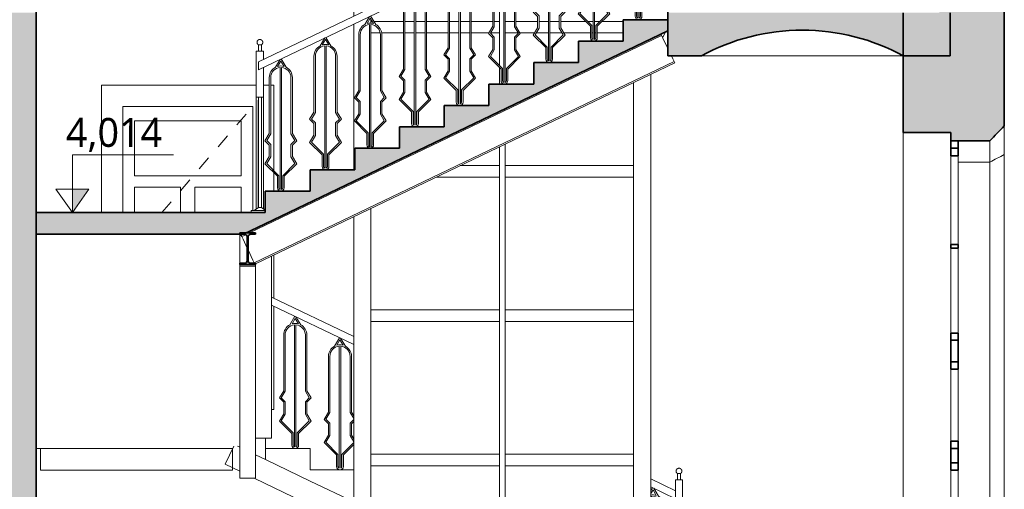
# Model space of a CAD drawing. Header units: metres. Extents: x -2.8 to 28.4, y -7 to 24.8.
# Tile 4 of 14: x 7.9 to 14.7, y 2.1 to 5.4. Entities that reach past the tile are written whole.
import ezdxf

# ---------------------------------------------------------------- set-up
doc = ezdxf.new("R2010")
doc.units = ezdxf.units.M
doc.linetypes.add('AV - Carkovana 2mm', pattern=[0.0027, 0.002, -0.0007])
for name, color, linetype, lineweight in [('AV-KOTY', 7, 'Continuous', 5), ('AV-SRAFY', 7, 'Continuous', 35), ('AV-STAVBA', 7, 'Continuous', 18)]:
    doc.layers.add(name, color=color, linetype=linetype, lineweight=lineweight)
doc.styles.add('Trebuchet MS', font='trebuc.ttf', dxfattribs={"height": 0.2})

# ---------------------------------------------------------------- blocks, each defined once
blk = doc.blocks.new('DO_1-P_Obl__členěné_121 - 900x2100-1016869-Řez A-A_')
at = {"layer": 'AV-STAVBA'}
for p, q in [((8.4907, 4.8975), (8.4907, 4.0143)), ((9.5632, 4.8975), (8.4907, 4.8975)), ((9.6532, 4.8975), (9.6132, 4.8975)), ((9.6857, 4.8975), (9.6632, 4.8975)), ((9.6857, 4.3045), (9.6857, 4.8975)), ((8.6382, 4.0143), (8.6382, 4.75)), ((8.6382, 4.75), (9.5382, 4.75)), ((9.5382, 4.75), (9.5382, 4.0293)), ((8.7182, 4.65), (9.4582, 4.65)), ((8.7182, 4.27), (8.7182, 4.65)), ((9.4582, 4.65), (9.4582, 4.27)), ((9.4582, 4.27), (8.7182, 4.27)), ((9.6857, 4.1629), (9.6857, 4.2903)), ((8.7182, 4.0143), (8.7182, 4.19)), ((8.7182, 4.19), (9.0382, 4.19)), ((9.0382, 4.19), (9.0382, 4.0143)), ((9.1382, 4.0143), (9.1382, 4.19)), ((9.1382, 4.19), (9.4582, 4.19)), ((9.4582, 4.19), (9.4582, 4.0143)), ((9.6857, 3.4208), (9.6857, 3.7214)), ((9.6857, 2.65), (9.6857, 3.3653)), ((9.6682, 2.65), (9.6857, 2.65))]:
    blk.add_line(p, q, dxfattribs=at)
at = {"layer": 'AV-STAVBA', "linetype": 'AV - Carkovana 2mm', "lineweight": 13}
blk.add_line((8.9076, 4.0143), (9.5382, 4.75), dxfattribs=at)
blk = doc.blocks.new('L Corner Mullion - 100x100-V2-Řez A-A_')
at = {"layer": 'AV-STAVBA'}
for p, q in [((12.1782, 1.29), (12.1782, 2.29)), ((12.2982, 2.29), (12.2982, 1.29))]:
    blk.add_line(p, q, dxfattribs=at)
blk = doc.blocks.new('Obdélníková příčel - Koncepční příčel interiérová 80_40-1045391-Řez A-A_')
at = {"layer": 'AV-STAVBA'}
for p, q in [((11.2882, 0.26), (11.2882, 0.34)), ((12.1782, 0.34), (11.2882, 0.34)), ((12.1782, 0.34), (12.1782, 0.26)), ((12.1782, 0.26), (11.2882, 0.26))]:
    blk.add_line(p, q, dxfattribs=at)
blk = doc.blocks.new('L Corner Mullion - 100x100-1395334-Řez A-A_')
at = {"layer": 'AV-STAVBA'}
for p, q in [((10.2382, 1.54), (10.2382, 2.3)), ((10.3582, 2.3), (10.3582, 1.54))]:
    blk.add_line(p, q, dxfattribs=at)
blk = doc.blocks.new('Obdélníková příčel - Koncepční příčel interiérová 40_40-1045116-Řez A-A_')
at = {"layer": 'AV-STAVBA'}
for p, q in [((11.2482, 1.3), (11.2482, 0.3)), ((11.2882, 1.3), (11.2882, 0.3))]:
    blk.add_line(p, q, dxfattribs=at)
blk = doc.blocks.new('L Corner Mullion - 100x100-1398176-Řez A-A_')
at = {"layer": 'AV-STAVBA'}
for p, q in [((12.1782, 4.29), (12.1782, 4.9159)), ((12.2982, 4.9734), (12.2982, 4.29))]:
    blk.add_line(p, q, dxfattribs=at)
blk = doc.blocks.new('Obdélníková příčel - Koncepční příčel interiérová 40_40-V5-Řez A-A_')
at = {"layer": 'AV-STAVBA'}
for p, q in [((11.2482, 5.3), (11.2482, 5.0349)), ((11.2482, 5.0207), (11.2482, 4.9057)), ((11.2482, 4.4702), (11.2482, 4.3)), ((11.2882, 4.4894), (11.2882, 4.3))]:
    blk.add_line(p, q, dxfattribs=at)
blk = doc.blocks.new('Obdélníková příčel - Koncepční příčel interiérová 40_40-V6-Řez A-A_')
at = {"layer": 'AV-STAVBA'}
for p, q in [((11.2482, 6.3), (11.2482, 5.8604)), ((11.2882, 6.3), (11.2882, 5.8795)), ((11.2482, 5.8049), (11.2482, 5.7688)), ((11.2882, 5.8241), (11.2882, 5.8188)), ((11.2482, 5.754), (11.2482, 5.3)), ((11.2882, 5.7994), (11.2882, 5.7734))]:
    blk.add_line(p, q, dxfattribs=at)
blk = doc.blocks.new('Obdélníková příčel - Koncepční příčel interiérová 80_40-V10-Řez A-A_')
at = {"layer": 'AV-STAVBA'}
for p, q in [((11.2482, 4.34), (10.9765, 4.34)), ((11.2482, 4.34), (11.2482, 4.26)), ((11.2482, 4.26), (10.8096, 4.26))]:
    blk.add_line(p, q, dxfattribs=at)
blk = doc.blocks.new('Obdélníková příčel - Koncepční příčel interiérová 80_40-V11-Řez A-A_')
at = {"layer": 'AV-STAVBA'}
for p, q in [((11.3532, 5.34), (11.2882, 5.34)), ((11.5132, 5.34), (11.3632, 5.34)), ((11.5882, 5.34), (11.5232, 5.34)), ((11.6632, 5.34), (11.5982, 5.34)), ((11.8461, 5.34), (11.6732, 5.34)), ((11.8982, 5.34), (11.8602, 5.34)), ((11.9462, 5.34), (11.9082, 5.34)), ((12.1059, 5.34), (11.9603, 5.34)), ((11.379, 5.26), (11.2882, 5.26)), ((11.4926, 5.26), (11.3906, 5.26)), ((11.5882, 5.26), (11.5043, 5.26)), ((11.6821, 5.26), (11.5982, 5.26)), ((11.8796, 5.26), (11.6938, 5.26)), ((11.8982, 5.26), (11.8896, 5.26)), ((11.9168, 5.26), (11.9082, 5.26)), ((12.1059, 5.26), (11.9268, 5.26))]:
    blk.add_line(p, q, dxfattribs=at)
blk = doc.blocks.new('Obdélníková příčel - Koncepční příčel interiérová 80_40-V12-Řez A-A_')
at = {"layer": 'AV-STAVBA'}
for p, q in [((10.3582, 5.3277), (10.3582, 5.34)), ((10.3664, 5.34), (10.3582, 5.34)), ((10.5832, 5.34), (10.3781, 5.34)), ((10.6582, 5.34), (10.5932, 5.34)), ((10.7332, 5.34), (10.6682, 5.34)), ((10.8932, 5.34), (10.7432, 5.34)), ((10.9682, 5.34), (10.9032, 5.34)), ((11.0432, 5.34), (10.9782, 5.34)), ((11.2032, 5.34), (11.0532, 5.34)), ((11.2482, 5.34), (11.2132, 5.34)), ((11.2482, 5.34), (11.2482, 5.26)), ((10.4217, 5.26), (10.3582, 5.26)), ((10.5832, 5.26), (10.4319, 5.26)), ((10.6582, 5.26), (10.5932, 5.26)), ((10.7332, 5.26), (10.6682, 5.26)), ((10.8932, 5.26), (10.7432, 5.26)), ((10.9682, 5.26), (10.9032, 5.26)), ((11.0432, 5.26), (10.9782, 5.26)), ((11.1758, 5.26), (11.0532, 5.26)), ((11.2482, 5.26), (11.1874, 5.26))]:
    blk.add_line(p, q, dxfattribs=at)
blk = doc.blocks.new('L Corner Mullion - 100x100-1044972-Řez A-A_')
at = {"layer": 'AV-STAVBA'}
for p, q in [((10.2382, 2.3), (10.2382, 3.3)), ((10.3582, 3.3), (10.3582, 2.3))]:
    blk.add_line(p, q, dxfattribs=at)
blk = doc.blocks.new('L Corner Mullion - 100x100-V18-Řez A-A_')
at = {"layer": 'AV-STAVBA'}
for p, q in [((10.3582, 4.0437), (10.3582, 3.3)), ((10.2382, 3.3), (10.2382, 3.9862))]:
    blk.add_line(p, q, dxfattribs=at)
blk = doc.blocks.new('L Corner Mullion - 100x100-V19-Řez A-A_')
at = {"layer": 'AV-STAVBA'}
blk.add_line((10.2382, 4.3114), (10.2382, 5.3), dxfattribs=at)
blk = doc.blocks.new('L Corner Mullion - 100x100-V20-Řez A-A_')
at = {"layer": 'AV-STAVBA'}
for p, q in [((10.2382, 5.3763), (10.2382, 6.3)), ((10.3582, 6.3), (10.3582, 5.4338)), ((10.3582, 5.3784), (10.3582, 5.3731)), ((10.3582, 5.3537), (10.3582, 5.3277)), ((10.2382, 5.3), (10.2382, 5.3209))]:
    blk.add_line(p, q, dxfattribs=at)
blk = doc.blocks.new('WI_2222_bez středního sloupku - 1400x3440-1056768-Řez A-A_')
at = {"layer": 'AV-STAVBA', "lineweight": 35}
for p, q in [((14.3782, 4.5125), (14.3782, 4.4606)), ((14.4282, 4.5125), (14.3782, 4.5125)), ((14.4282, 4.4606), (14.4282, 4.5125)), ((14.3782, 4.4606), (14.4282, 4.4606)), ((14.3782, 4.4606), (14.3782, 4.4085)), ((14.4282, 4.4606), (14.3782, 4.4606)), ((14.4282, 4.4085), (14.4282, 4.4606)), ((14.3782, 4.4085), (14.4282, 4.4085)), ((14.3782, 3.7925), (14.3782, 3.7675)), ((14.4282, 3.7925), (14.3782, 3.7925)), ((14.3782, 3.7675), (14.4282, 3.7675)), ((14.4282, 3.7675), (14.4282, 3.7925)), ((14.3782, 3.18), (14.3782, 3.13)), ((14.4282, 3.18), (14.3782, 3.18)), ((14.4282, 3.13), (14.4282, 3.18)), ((14.3782, 3.13), (14.3782, 2.98)), ((14.4282, 3.13), (14.3782, 3.13)), ((14.3782, 3.13), (14.4282, 3.13)), ((14.4282, 2.98), (14.4282, 3.13)), ((14.3782, 2.98), (14.4282, 2.98)), ((14.3782, 2.98), (14.3782, 2.93)), ((14.4282, 2.98), (14.3782, 2.98)), ((14.4282, 2.93), (14.4282, 2.98)), ((14.3782, 2.93), (14.4282, 2.93)), ((14.3782, 2.43), (14.3782, 2.38)), ((14.4282, 2.43), (14.3782, 2.43)), ((14.4282, 2.38), (14.4282, 2.43)), ((14.3782, 2.38), (14.3782, 2.28)), ((14.4282, 2.38), (14.3782, 2.38)), ((14.3782, 2.38), (14.4282, 2.38)), ((14.4282, 2.28), (14.4282, 2.38)), ((14.3782, 2.28), (14.4282, 2.28)), ((14.3782, 2.28), (14.3782, 2.23)), ((14.4282, 2.28), (14.3782, 2.28)), ((14.4282, 2.23), (14.4282, 2.28)), ((14.3782, 2.23), (14.4282, 2.23)), ((14.3782, 1.7675), (14.3782, 1.7425)), ((14.4282, 1.7675), (14.3782, 1.7675)), ((14.3782, 1.7425), (14.4282, 1.7425)), ((14.4282, 1.7425), (14.4282, 1.7675)), ((14.3782, 1.28), (14.3782, 1.23)), ((14.4282, 1.28), (14.3782, 1.28)), ((14.3782, 1.23), (14.3782, 1.13)), ((14.4282, 1.23), (14.3782, 1.23)), ((14.3782, 1.23), (14.4282, 1.23)), ((14.4282, 1.23), (14.4282, 1.28)), ((14.4282, 1.13), (14.4282, 1.23)), ((14.3782, 1.13), (14.4282, 1.13))]:
    blk.add_line(p, q, dxfattribs=at)
at = {"layer": 'AV-STAVBA'}
for p, q in [((14.3782, 3.7925), (14.3782, 4.4085)), ((14.4282, 4.4085), (14.4282, 3.7925)), ((14.3782, 3.18), (14.3782, 3.7675)), ((14.4282, 3.7675), (14.4282, 3.18)), ((14.3782, 2.43), (14.3782, 2.93)), ((14.4282, 2.93), (14.4282, 2.43)), ((14.3782, 1.7675), (14.3782, 2.23)), ((14.4282, 2.23), (14.4282, 1.7675)), ((14.3782, 1.28), (14.3782, 1.7425)), ((14.4282, 1.7425), (14.4282, 1.28))]:
    blk.add_line(p, q, dxfattribs=at)
blk = doc.blocks.new('Railing - BA_Panel zábradlí-1390620-Řez A-A_')
at = {"layer": 'AV-STAVBA'}
for p, q in [((12.4856, 0.5684), (12.4856, 0.5201)), ((12.5056, 0.5201), (12.5056, 0.574)), ((12.4856, 0.1057), (12.4856, 0.5201)), ((12.5056, 0.5201), (12.5056, 0.1057)), ((12.4856, 0.0557), (12.4856, 0.1057)), ((12.5056, 0.1057), (12.4856, 0.1057)), ((12.5056, 0.1057), (12.5056, 0.0557)), ((12.4856, 0.0257), (12.4856, 0.0557)), ((12.5056, 0.0557), (12.4856, 0.0557)), ((12.4856, -0.0543), (12.4856, 0.0257)), ((12.5056, 0.0257), (12.4856, 0.0257)), ((12.5056, 0.0557), (12.5056, 0.0257)), ((12.5056, 0.0257), (12.5056, -0.0543)), ((12.4856, -0.1043), (12.4856, -0.0543)), ((12.5056, -0.0543), (12.4856, -0.0543)), ((12.5056, -0.0543), (12.5056, -0.1043)), ((12.4856, -0.1907), (12.4856, -0.1043)), ((12.5056, -0.1043), (12.4856, -0.1043)), ((12.5056, -0.1043), (12.5056, -0.1907)), ((12.4856, -0.2707), (12.4856, -0.1907)), ((12.4856, -0.1907), (12.5056, -0.1907)), ((12.5056, -0.1907), (12.5056, -0.2707)), ((12.4856, -0.2707), (12.4856, -0.2943)), ((12.5056, -0.2943), (12.5056, -0.2707))]:
    blk.add_line(p, q, dxfattribs=at)
blk = doc.blocks.new('Railing - BA_Zdobný sloupek zábradlí-V24-Řez A-A_')
at = {"layer": 'AV-STAVBA'}
for p, q in [((12.4832, 2.2055), (12.4832, 2.1629)), ((12.4832, 2.2055), (12.5032, 2.2055)), ((12.5032, 2.1629), (12.5032, 2.2055)), ((12.4682, 2.1629), (12.5182, 2.1629)), ((12.4682, 2.1629), (12.4682, 2.0872)), ((12.5182, 1.9629), (12.5182, 2.1629)), ((12.4682, 2.0318), (12.4682, 1.9629)), ((12.4332, 1.0579), (12.4332, 1.0429)), ((12.4332, 1.0579), (12.4676, 1.0579)), ((12.4682, 1.0684), (12.4532, 1.0579)), ((12.4676, 1.0429), (12.4558, 1.0429)), ((12.5332, 1.0579), (12.5182, 1.0684)), ((12.5189, 1.0579), (12.5532, 1.0579)), ((12.5306, 1.0429), (12.5189, 1.0429)), ((12.5532, 1.0429), (12.5532, 1.0579))]:
    blk.add_line(p, q, dxfattribs=at)
at = {"layer": 'AV-STAVBA', "flags": 128}
for points in [[(12.4832, 2.2055), (12.4825, 2.206), (12.4819, 2.2064), (12.4812, 2.2069), (12.4806, 2.2074), (12.48, 2.2079), (12.4794, 2.2084), (12.4788, 2.209), (12.4783, 2.2096), (12.4777, 2.2102), (12.4773, 2.2108), (12.4768, 2.2114), (12.4763, 2.2121), (12.4759, 2.2128), (12.4755, 2.2135), (12.4752, 2.2142), (12.4748, 2.2149), (12.4745, 2.2157), (12.4743, 2.2164), (12.474, 2.2172), (12.4738, 2.218), (12.4736, 2.2187), (12.4735, 2.2195), (12.4734, 2.2203), (12.4733, 2.2211), (12.4732, 2.2219), (12.4732, 2.2227), (12.4732, 2.2235), (12.4733, 2.2243), (12.4733, 2.2251), (12.4734, 2.2259), (12.4736, 2.2267), (12.4737, 2.2275), (12.4739, 2.2282), (12.4742, 2.229), (12.4744, 2.2298), (12.4747, 2.2305), (12.4751, 2.2312), (12.4754, 2.232), (12.4758, 2.2327), (12.4762, 2.2334), (12.4766, 2.234), (12.4771, 2.2347), (12.4776, 2.2353), (12.4781, 2.2359), (12.4786, 2.2365), (12.4792, 2.2371), (12.4798, 2.2377), (12.4804, 2.2382), (12.481, 2.2387), (12.4816, 2.2392), (12.4823, 2.2396), (12.483, 2.24), (12.4837, 2.2404), (12.4844, 2.2408), (12.4851, 2.2411), (12.4858, 2.2414), (12.4866, 2.2417), (12.4873, 2.242), (12.4881, 2.2422), (12.4889, 2.2424), (12.4897, 2.2425), (12.4905, 2.2427), (12.4912, 2.2428), (12.492, 2.2428), (12.4928, 2.2429), (12.4932, 2.2429)], [(12.4932, 2.2429), (12.494, 2.2428), (12.4948, 2.2428), (12.4956, 2.2427), (12.4964, 2.2426), (12.4972, 2.2425), (12.498, 2.2423), (12.4987, 2.2421), (12.4995, 2.2418), (12.5003, 2.2416), (12.501, 2.2413), (12.5017, 2.241), (12.5024, 2.2406), (12.5031, 2.2402), (12.5038, 2.2398), (12.5045, 2.2394), (12.5052, 2.2389), (12.5058, 2.2384), (12.5064, 2.2379), (12.507, 2.2374), (12.5076, 2.2368), (12.5081, 2.2362), (12.5086, 2.2356), (12.5091, 2.235), (12.5096, 2.2343), (12.51, 2.2337), (12.5105, 2.233), (12.5108, 2.2323), (12.5112, 2.2316), (12.5115, 2.2308), (12.5118, 2.2301), (12.5121, 2.2294), (12.5124, 2.2286), (12.5126, 2.2278), (12.5128, 2.227), (12.5129, 2.2263), (12.513, 2.2255), (12.5131, 2.2247), (12.5132, 2.2239), (12.5132, 2.2231), (12.5132, 2.2223), (12.5132, 2.2215), (12.5131, 2.2207), (12.513, 2.2199), (12.5128, 2.2191), (12.5127, 2.2183), (12.5125, 2.2175), (12.5123, 2.2168), (12.512, 2.216), (12.5117, 2.2153), (12.5114, 2.2145), (12.511, 2.2138), (12.5107, 2.2131), (12.5103, 2.2124), (12.5098, 2.2117), (12.5094, 2.2111), (12.5089, 2.2104), (12.5084, 2.2098), (12.5079, 2.2092), (12.5073, 2.2087), (12.5067, 2.2081), (12.5061, 2.2076), (12.5055, 2.2071), (12.5049, 2.2066), (12.5042, 2.2061), (12.5035, 2.2057), (12.5032, 2.2055)]]:
    blk.add_lwpolyline(points, dxfattribs=at)
blk = doc.blocks.new('Railing - Railing-1388629-Řez A-A_')
at = {"layer": 'AV-STAVBA'}
for p, q in [((12.5182, 1.9629), (12.4682, 1.9629)), ((12.4682, 1.9629), (12.4682, 0.6291)), ((12.5182, 0.6291), (12.5182, 1.9629)), ((12.5182, 0.6291), (12.4682, 0.6291)), ((12.4682, 0.6291), (12.4682, 0.6265)), ((12.5182, 0.5737), (12.5182, 0.6291)), ((12.5044, 0.5737), (12.5182, 0.5737))]:
    blk.add_line(p, q, dxfattribs=at)
for name in ['Railing - BA_Zdobný sloupek zábradlí-V24-Řez A-A_', 'Railing - BA_Panel zábradlí-1390620-Řez A-A_']:
    blk.add_blockref(name, (0, 0))
blk = doc.blocks.new('Railing - BA_Panel zábradlí-1390691-Řez A-A_')
at = {"layer": 'AV-STAVBA'}
for p, q in [((9.8307, 3.2959), (9.7955, 3.2373)), ((9.811, 3.2436), (9.8332, 3.2807)), ((9.8332, 3.2807), (9.8555, 3.2436)), ((9.8709, 3.2373), (9.8378, 3.2924)), ((9.8282, 3.2366), (9.8282, 2.391)), ((9.8382, 2.391), (9.8382, 3.2366)), ((9.7532, 3.1667), (9.7532, 2.78)), ((9.7632, 2.7772), (9.7632, 3.1667)), ((9.9032, 3.1667), (9.9032, 2.7772)), ((9.9132, 2.78), (9.9132, 3.1667)), ((9.7532, 2.78), (9.7232, 2.73)), ((9.7232, 2.73), (9.7532, 2.7)), ((9.7358, 2.7316), (9.7632, 2.7772)), ((9.7632, 2.7041), (9.7358, 2.7316)), ((9.9032, 2.7772), (9.9306, 2.7316)), ((9.9306, 2.7316), (9.9032, 2.7041)), ((9.9432, 2.73), (9.9132, 2.78)), ((9.9132, 2.7), (9.9432, 2.73)), ((9.7532, 2.7), (9.7532, 2.62)), ((9.7632, 2.6172), (9.7632, 2.7041)), ((9.9032, 2.7041), (9.9032, 2.6172)), ((9.9132, 2.62), (9.9132, 2.7)), ((9.7532, 2.62), (9.7232, 2.57)), ((9.7358, 2.5716), (9.7632, 2.6172)), ((9.9032, 2.6172), (9.9306, 2.5716)), ((9.9432, 2.57), (9.9132, 2.62)), ((9.7232, 2.57), (9.8096, 2.4836)), ((9.8196, 2.4877), (9.7358, 2.5716)), ((9.9306, 2.5716), (9.8468, 2.4877)), ((9.8568, 2.4836), (9.9432, 2.57)), ((9.8096, 2.4836), (9.8096, 2.4036)), ((9.8196, 2.4036), (9.8196, 2.4877)), ((9.8468, 2.4877), (9.8468, 2.4036)), ((9.8568, 2.4036), (9.8568, 2.4836))]:
    blk.add_line(p, q, dxfattribs=at)
for centre, radius, start, end in [((9.8332, 3.1667), 0.08, 118.09006, 180), ((9.8332, 3.1667), 0.07, 94.09604, 180), ((9.8332, 3.1667), 0.08, 73.85468, 106.14532), ((9.8332, 3.1667), 0.07, 0, 85.90396), ((9.8332, 3.1667), 0.08, 360, 61.90994), ((9.8332, 2.4036), 0.0236, 180, 360), ((9.8332, 2.4036), 0.0136, 180, 248.37972), ((9.8332, 2.4036), 0.0136, 291.62028, 0)]:
    blk.add_arc(centre, radius, start, end, dxfattribs=at)
blk = doc.blocks.new('Railing - BA_Panel zábradlí-V25-Řez A-A_')
at = {"layer": 'AV-STAVBA'}
for p, q in [((10.1407, 3.1473), (10.1055, 3.0887)), ((10.1809, 3.0887), (10.1478, 3.1439)), ((10.121, 3.095), (10.1432, 3.1321)), ((10.1382, 3.088), (10.1382, 2.2424)), ((10.1432, 3.1321), (10.1655, 3.095)), ((10.1482, 2.2424), (10.1482, 3.088)), ((10.0632, 3.0182), (10.0632, 2.6314)), ((10.0732, 2.6287), (10.0732, 3.0182)), ((10.2132, 3.0182), (10.2132, 2.6287)), ((10.2232, 2.6314), (10.2232, 3.0182)), ((10.0632, 2.6314), (10.0332, 2.5814)), ((10.0458, 2.583), (10.0732, 2.6287)), ((10.2132, 2.6287), (10.2382, 2.587)), ((10.2382, 2.6064), (10.2232, 2.6314)), ((10.0332, 2.5814), (10.0632, 2.5514)), ((10.0732, 2.5556), (10.0458, 2.583)), ((10.0632, 2.5514), (10.0632, 2.4714)), ((10.0732, 2.4687), (10.0732, 2.5556)), ((10.2382, 2.5806), (10.2132, 2.5556)), ((10.2132, 2.5556), (10.2132, 2.4687)), ((10.2232, 2.5514), (10.2382, 2.5664)), ((10.2232, 2.4714), (10.2232, 2.5514)), ((10.0632, 2.4714), (10.0332, 2.4214)), ((10.0458, 2.423), (10.0732, 2.4687)), ((10.2132, 2.4687), (10.2382, 2.427)), ((10.2382, 2.4464), (10.2232, 2.4714)), ((10.0332, 2.4214), (10.1196, 2.335)), ((10.1296, 2.3391), (10.0458, 2.423)), ((10.2382, 2.4206), (10.1568, 2.3391)), ((10.1668, 2.335), (10.2382, 2.4064)), ((10.1196, 2.335), (10.1196, 2.255)), ((10.1296, 2.255), (10.1296, 2.3391)), ((10.1568, 2.3391), (10.1568, 2.255)), ((10.1668, 2.255), (10.1668, 2.335))]:
    blk.add_line(p, q, dxfattribs=at)
for centre, radius, start, end in [((10.1432, 3.0182), 0.08, 118.09006, 180), ((10.1432, 3.0182), 0.07, 94.09604, 180), ((10.1432, 3.0182), 0.08, 73.85468, 106.14532), ((10.1432, 3.0182), 0.07, 0, 85.90396), ((10.1432, 3.0182), 0.08, 360, 61.90994), ((10.1432, 2.255), 0.0236, 180, 360), ((10.1432, 2.255), 0.0136, 180, 248.37972), ((10.1432, 2.255), 0.0136, 291.62028, 0)]:
    blk.add_arc(centre, radius, start, end, dxfattribs=at)
blk = doc.blocks.new('Railing - BA_Panel zábradlí-V26-Řez A-A_')
at = {"layer": 'AV-STAVBA'}
for p, q in [((12.3107, 2.1073), (12.2982, 2.0865)), ((12.2982, 2.0671), (12.3132, 2.0921)), ((12.3082, 2.048), (12.3082, 1.2024)), ((12.3132, 2.0921), (12.3355, 2.055)), ((12.3509, 2.0487), (12.3178, 2.1039)), ((12.3182, 1.2024), (12.3182, 2.048)), ((12.3832, 1.9782), (12.3832, 1.5887)), ((12.3932, 1.5914), (12.3932, 1.9782)), ((12.3832, 1.5887), (12.4106, 1.543)), ((12.4232, 1.5414), (12.3932, 1.5914)), ((12.4106, 1.543), (12.3832, 1.5156)), ((12.3832, 1.5156), (12.3832, 1.4287)), ((12.3932, 1.5114), (12.4232, 1.5414)), ((12.3932, 1.4314), (12.3932, 1.5114)), ((12.4106, 1.383), (12.3268, 1.2991)), ((12.3368, 1.295), (12.4232, 1.3814)), ((12.3832, 1.4287), (12.4106, 1.383)), ((12.4232, 1.3814), (12.3932, 1.4314)), ((12.2996, 1.2991), (12.2982, 1.3006)), ((12.2996, 1.215), (12.2996, 1.2991)), ((12.3268, 1.2991), (12.3268, 1.215)), ((12.3368, 1.215), (12.3368, 1.295))]:
    blk.add_line(p, q, dxfattribs=at)
for centre, radius, start, end in [((12.3132, 1.9782), 0.08, 73.85468, 100.85507), ((12.3132, 1.9782), 0.07, 94.09604, 102.4634), ((12.3132, 1.9782), 0.07, 0, 85.90396), ((12.3132, 1.9782), 0.08, 360, 61.90994), ((12.3132, 1.215), 0.0236, 230.12132, 360), ((12.3132, 1.215), 0.0136, 180, 248.37972), ((12.3132, 1.215), 0.0136, 291.62028, 0)]:
    blk.add_arc(centre, radius, start, end, dxfattribs=at)
blk = doc.blocks.new('Railing - Railing-1390515-Řez A-A_')
at = {"layer": 'AV-STAVBA'}
for p, q in [((9.6682, 3.4292), (10.2382, 3.156)), ((9.6682, 3.3737), (10.2382, 3.1005)), ((12.2982, 2.1687), (12.4682, 2.0872)), ((12.2982, 2.1133), (12.4682, 2.0318)), ((12.4682, 2.0872), (12.4682, 2.0318))]:
    blk.add_line(p, q, dxfattribs=at)
for name in ['Railing - BA_Panel zábradlí-1390691-Řez A-A_', 'Railing - BA_Panel zábradlí-V25-Řez A-A_', 'Railing - BA_Panel zábradlí-V26-Řez A-A_']:
    blk.add_blockref(name, (0, 0))
blk = doc.blocks.new('Railing - BA_Panel zábradlí-1391814-Řez A-A_')
at = {"layer": 'AV-STAVBA'}
for p, q in [((9.5758, 4.7349), (9.5758, 4.7934)), ((9.5782, 4.7443), (9.5758, 4.7443)), ((9.5758, 4.7349), (9.5758, 4.6643)), ((9.5758, 4.7349), (9.5782, 4.7349)), ((9.5758, 4.2657), (9.5758, 4.6643)), ((9.5758, 4.2157), (9.5758, 4.2657)), ((9.5758, 4.2657), (9.5782, 4.2657)), ((9.5758, 4.1857), (9.5758, 4.2157)), ((9.5758, 4.2157), (9.5782, 4.2157)), ((9.5758, 4.1057), (9.5758, 4.1857)), ((9.5758, 4.1857), (9.5782, 4.1857)), ((9.5758, 4.0557), (9.5758, 4.1057)), ((9.5758, 4.1057), (9.5782, 4.1057)), ((9.5758, 4.0486), (9.5758, 4.0557)), ((9.5758, 4.0557), (9.5782, 4.0557))]:
    blk.add_line(p, q, dxfattribs=at)
blk = doc.blocks.new('Railing - BA_Zdobný sloupek zábradlí-V27-Řez A-A_')
at = {"layer": 'AV-STAVBA'}
for p, q in [((9.5632, 5.1343), (9.6132, 5.1343)), ((9.5632, 4.8143), (9.5632, 5.1343)), ((9.5782, 5.177), (9.5782, 5.1343)), ((9.5782, 5.177), (9.5982, 5.177)), ((9.5982, 5.1343), (9.5982, 5.177)), ((9.6132, 5.0768), (9.6132, 5.1343)), ((9.6132, 4.8143), (9.6132, 5.0213)), ((9.6132, 4.8143), (9.5632, 4.8143)), ((9.5782, 4.8143), (9.5782, 4.0503)), ((9.5982, 4.0503), (9.5982, 4.8143)), ((9.5282, 4.0293), (9.5282, 4.0143)), ((9.5282, 4.0293), (9.6256, 4.0293)), ((9.5782, 4.0503), (9.5482, 4.0293)), ((9.5982, 4.0503), (9.5782, 4.0503)), ((9.6259, 4.0309), (9.5982, 4.0503))]:
    blk.add_line(p, q, dxfattribs=at)
at = {"layer": 'AV-STAVBA', "flags": 128}
for points in [[(9.5782, 5.177), (9.5775, 5.1774), (9.5769, 5.1778), (9.5762, 5.1783), (9.5756, 5.1788), (9.575, 5.1793), (9.5744, 5.1798), (9.5738, 5.1804), (9.5733, 5.181), (9.5727, 5.1816), (9.5723, 5.1822), (9.5718, 5.1829), (9.5713, 5.1835), (9.5709, 5.1842), (9.5705, 5.1849), (9.5702, 5.1856), (9.5698, 5.1864), (9.5695, 5.1871), (9.5693, 5.1879), (9.569, 5.1886), (9.5688, 5.1894), (9.5686, 5.1902), (9.5685, 5.191), (9.5684, 5.1917), (9.5683, 5.1925), (9.5682, 5.1933), (9.5682, 5.1941), (9.5682, 5.1949), (9.5683, 5.1957), (9.5683, 5.1965), (9.5684, 5.1973), (9.5686, 5.1981), (9.5687, 5.1989), (9.5689, 5.1997), (9.5692, 5.2004), (9.5694, 5.2012), (9.5697, 5.2019), (9.5701, 5.2027), (9.5704, 5.2034), (9.5708, 5.2041), (9.5712, 5.2048), (9.5716, 5.2055), (9.5721, 5.2061), (9.5726, 5.2067), (9.5731, 5.2074), (9.5736, 5.208), (9.5742, 5.2085), (9.5748, 5.2091), (9.5754, 5.2096), (9.576, 5.2101), (9.5766, 5.2106), (9.5773, 5.211), (9.578, 5.2115), (9.5787, 5.2119), (9.5794, 5.2122), (9.5801, 5.2126), (9.5808, 5.2129), (9.5816, 5.2132), (9.5823, 5.2134), (9.5831, 5.2136), (9.5839, 5.2138), (9.5847, 5.214), (9.5855, 5.2141), (9.5862, 5.2142), (9.587, 5.2143), (9.5878, 5.2143), (9.5882, 5.2143)], [(9.5882, 5.2143), (9.589, 5.2143), (9.5898, 5.2142), (9.5906, 5.2141), (9.5914, 5.214), (9.5922, 5.2139), (9.593, 5.2137), (9.5937, 5.2135), (9.5945, 5.2133), (9.5953, 5.213), (9.596, 5.2127), (9.5967, 5.2124), (9.5974, 5.212), (9.5981, 5.2116), (9.5988, 5.2112), (9.5995, 5.2108), (9.6002, 5.2103), (9.6008, 5.2098), (9.6014, 5.2093), (9.602, 5.2088), (9.6026, 5.2082), (9.6031, 5.2076), (9.6036, 5.207), (9.6041, 5.2064), (9.6046, 5.2058), (9.605, 5.2051), (9.6055, 5.2044), (9.6058, 5.2037), (9.6062, 5.203), (9.6065, 5.2023), (9.6068, 5.2015), (9.6071, 5.2008), (9.6074, 5.2), (9.6076, 5.1992), (9.6078, 5.1985), (9.6079, 5.1977), (9.608, 5.1969), (9.6081, 5.1961), (9.6082, 5.1953), (9.6082, 5.1945), (9.6082, 5.1937), (9.6082, 5.1929), (9.6081, 5.1921), (9.608, 5.1913), (9.6078, 5.1905), (9.6077, 5.1897), (9.6075, 5.189), (9.6073, 5.1882), (9.607, 5.1874), (9.6067, 5.1867), (9.6064, 5.186), (9.606, 5.1852), (9.6057, 5.1845), (9.6053, 5.1838), (9.6048, 5.1832), (9.6044, 5.1825), (9.6039, 5.1819), (9.6034, 5.1813), (9.6029, 5.1807), (9.6023, 5.1801), (9.6017, 5.1795), (9.6011, 5.179), (9.6005, 5.1785), (9.5999, 5.178), (9.5992, 5.1776), (9.5985, 5.1771), (9.5982, 5.177)]]:
    blk.add_lwpolyline(points, dxfattribs=at)
blk = doc.blocks.new('Railing - Railing-1391718-Řez A-A_')
at = {"layer": 'AV-STAVBA'}
for p, q in [((9.5632, 4.8143), (9.5632, 4.0398)), ((9.6132, 4.8143), (9.6132, 4.0398))]:
    blk.add_line(p, q, dxfattribs=at)
for name in ['Railing - BA_Zdobný sloupek zábradlí-V27-Řez A-A_', 'Railing - BA_Panel zábradlí-1391814-Řez A-A_']:
    blk.add_blockref(name, (0, 0))
blk = doc.blocks.new('Railing - BA_Panel zábradlí-1391922-Řez A-A_')
at = {"layer": 'AV-STAVBA'}
for p, q in [((12.2086, 6.2652), (12.1755, 6.2101)), ((12.191, 6.2163), (12.2132, 6.2534)), ((12.2132, 6.2534), (12.2355, 6.2163)), ((12.2509, 6.2101), (12.2157, 6.2686)), ((12.2082, 6.2093), (12.2082, 5.3624)), ((12.2182, 5.3624), (12.2182, 6.2093)), ((12.1332, 6.1395), (12.1332, 5.7514)), ((12.1432, 5.7487), (12.1432, 6.1395)), ((12.2832, 6.1395), (12.2832, 5.7487)), ((12.2932, 5.7514), (12.2932, 6.1395)), ((12.1332, 5.7514), (12.1032, 5.7014)), ((12.1158, 5.703), (12.1432, 5.7487)), ((12.2832, 5.7487), (12.3106, 5.703)), ((12.3232, 5.7014), (12.2932, 5.7514)), ((12.1032, 5.7014), (12.1332, 5.6714)), ((12.1432, 5.6756), (12.1158, 5.703)), ((12.1332, 5.6714), (12.1332, 5.5914)), ((12.1432, 5.5887), (12.1432, 5.6756)), ((12.3106, 5.703), (12.2832, 5.6756)), ((12.2832, 5.6756), (12.2832, 5.5887)), ((12.2932, 5.6714), (12.3232, 5.7014)), ((12.2932, 5.5914), (12.2932, 5.6714)), ((12.1332, 5.5914), (12.1032, 5.5414)), ((12.1032, 5.5414), (12.1896, 5.455)), ((12.1158, 5.543), (12.1432, 5.5887)), ((12.1996, 5.4591), (12.1158, 5.543)), ((12.3106, 5.543), (12.2268, 5.4591)), ((12.2368, 5.455), (12.3232, 5.5414)), ((12.2832, 5.5887), (12.3106, 5.543)), ((12.3232, 5.5414), (12.2932, 5.5914)), ((12.1896, 5.455), (12.1896, 5.375)), ((12.1996, 5.375), (12.1996, 5.4591)), ((12.2268, 5.4591), (12.2268, 5.375)), ((12.2368, 5.375), (12.2368, 5.455))]:
    blk.add_line(p, q, dxfattribs=at)
for centre, radius, start, end in [((12.2132, 6.1395), 0.08, 73.85468, 106.14532), ((12.2132, 6.1395), 0.08, 118.09006, 180), ((12.2132, 6.1395), 0.07, 94.09604, 180), ((12.2132, 6.1395), 0.07, 0, 85.90396), ((12.2132, 6.1395), 0.08, 0, 61.90994), ((12.2132, 5.375), 0.0236, 180, 0), ((12.2132, 5.375), 0.0136, 180, 248.37972), ((12.2132, 5.375), 0.0136, 291.62028, 0)]:
    blk.add_arc(centre, radius, start, end, dxfattribs=at)
blk = doc.blocks.new('Railing - Railing-1391833-Řez A-A_')
at = {"layer": 'AV-STAVBA'}
for p, q in [((9.5782, 5.06), (12.3359, 6.3817)), ((12.3359, 6.3817), (12.3359, 6.3262)), ((12.3359, 6.3262), (9.5782, 5.0046)), ((9.5782, 5.0046), (9.5782, 5.06))]:
    blk.add_line(p, q, dxfattribs=at)
for p in [(0, 0), (-0.31, -0.1486), (-0.62, -0.2971), (-0.93, -0.4457), (-1.24, -0.5943), (-1.55, -0.7429), (-1.86, -0.8914), (-2.17, -1.04), (-2.48, -1.1886)]:
    blk.add_blockref('Railing - BA_Panel zábradlí-1391922-Řez A-A_', p)
blk = doc.blocks.new('SFR_IPE - IPE 220-1695066-Řez A-A_')
at = {"layer": 'AV-STAVBA'}
for p, q in [((9.517, 3.8743), (12.3723, 5.2427)), ((12.3684, 5.251), (12.3723, 5.2427)), ((12.3723, 5.2427), (12.3813, 5.224)), ((12.3813, 5.224), (12.4159, 5.1518)), ((9.5494, 3.6662), (12.4595, 5.0609)), ((9.5583, 3.6603), (12.4634, 5.0526)), ((12.4407, 5.1001), (12.4505, 5.0797)), ((12.4505, 5.0797), (12.4595, 5.0609)), ((12.4595, 5.0609), (12.4634, 5.0526)), ((9.4583, 3.8563), (9.4749, 3.8643)), ((9.4622, 3.848), (9.4583, 3.8563)), ((9.4622, 3.848), (9.4906, 3.8616)), ((9.4712, 3.8293), (9.4622, 3.848)), ((9.5004, 3.7685), (9.4712, 3.8293)), ((9.5404, 3.685), (9.5063, 3.7562)), ((9.5494, 3.6662), (9.5404, 3.685)), ((9.5507, 3.6635), (9.5494, 3.6662))]:
    blk.add_line(p, q, dxfattribs=at)
blk = doc.blocks.new('Spot Elevations - Vyskova kota vertikalni-6115-Řez A-A_')
at = {"layer": 'AV-KOTY', "true_color": 0x0000ff}
blk.add_hatch(color=5, dxfattribs=at).paths.add_polyline_path([(3.955, -3.95), (3.955, -3.7862), (4.0697, -3.7862)])
at = {"layer": 'AV-KOTY', "color": 5, "true_color": 0x0000ff}
for p, q in [((3.955, -3.55), (4.655, -3.55)), ((3.955, -3.95), (3.955, -3.55)), ((3.8403, -3.7862), (4.0697, -3.7862)), ((3.955, -3.95), (3.8403, -3.7862)), ((3.955, -3.95), (4.0697, -3.7862)), ((3.955, -3.95), (4.0697, -3.7862)), ((4.0697, -3.7862), (3.955, -3.7862)), ((3.955, -3.7862), (3.955, -3.95)), ((3.7823, -3.95), (4.1276, -3.95))]:
    blk.add_line(p, q, dxfattribs=at)

msp = doc.modelspace()

# ---------------------------------------------------------------- hatches: boundary and pattern name
at = {"layer": 'AV-SRAFY', "lineweight": 18}
h = msp.add_hatch(color=256, dxfattribs=at)
h.paths.add_polyline_path([(14.0482, -0.5314), (14.2482, -0.3314), (14.5482, -0.1307), (14.5482, -0.12), (14.7482, -0.12), (14.7482, 0.6), (14.7282, 0.6), (14.7282, 0.62), (14.7482, 0.62), (14.7482, 1.13), (14.0482, 1.13), (14.0482, -0.4918)])
h.paths.add_polyline_path([(14.3879, 4.5125), (14.6482, 4.5125), (14.7482, 4.6159), (14.7482, 5.5), (14.2982, 5.5), (14.2982, 5.4), (14.0482, 5.4), (14.0482, 4.57), (14.3782, 4.57), (14.3782, 4.5125)])
for points in [[(8.0382, -0.84), (8.0382, 5.4), (7.3582, 5.4), (7.3582, -0.84), (7.6547, -0.84)], [(14.0482, 5.1), (14.3732, 5.1), (14.3732, 5.4), (12.4159, 5.4), (12.4159, 5.1), (12.6482, 5.101), (12.7574, 5.1545), (12.8706, 5.1988), (12.9871, 5.2336), (13.1061, 5.2586), (13.2267, 5.2737), (13.3482, 5.2787), (13.4697, 5.2737), (13.5957, 5.2575), (13.7093, 5.2336), (13.8258, 5.1988), (13.939, 5.1545), (14.0482, 5.101)]]:
    msp.add_hatch(color=256, dxfattribs=at).paths.add_polyline_path(points)
at = {"layer": 'AV-STAVBA'}
for points in [[(9.6259, 3.9367), (12.4159, 5.2738), (12.4159, 5.3514), (12.1059, 5.3514), (12.1059, 5.2029), (11.7959, 5.2029), (11.7959, 5.0543), (11.4859, 5.0543), (11.4859, 4.9057), (11.1759, 4.9057), (11.1759, 4.7571), (10.8659, 4.7571), (10.8659, 4.6086), (10.5559, 4.6086), (10.5559, 4.46), (10.2459, 4.46), (10.2459, 4.3114), (9.9359, 4.3114), (9.9359, 4.1629), (9.6259, 4.1629), (9.6259, 4.0211)], [(8.4469, 3.8643), (9.4749, 3.8643), (9.6259, 3.9367), (9.6259, 4.0143), (8.0382, 4.0143), (8.0382, 3.8643)], [(9.4483, 3.6543), (9.5583, 3.6543), (9.5583, 3.6635), (9.5271, 3.6635), (9.5167, 3.6663), (9.509, 3.6739), (9.5063, 3.6843), (9.5063, 3.8443), (9.509, 3.8547), (9.5167, 3.8623), (9.5271, 3.8651), (9.5583, 3.8651), (9.5583, 3.8743), (9.4483, 3.8743), (9.4483, 3.8651), (9.4796, 3.8651), (9.49, 3.8623), (9.4976, 3.8547), (9.5004, 3.8406), (9.5004, 3.6843), (9.4976, 3.6739), (9.49, 3.6663), (9.4796, 3.6635), (9.4483, 3.6635), (9.4483, 3.6601)]]:
    msp.add_hatch(color=256, dxfattribs=at).paths.add_polyline_path(points)

# ---------------------------------------------------------------- linework, layer by layer
at = {"layer": 'AV-STAVBA', "lineweight": 35}
for p, q in [((8.0382, 17.45), (8.0382, -0.84)), ((14.7482, 4.6159), (14.7482, 6.35)), ((12.4159, 5.5), (12.4159, 5.1)), ((14.0482, 5.4), (14.0482, 4.57)), ((14.3732, 5.1), (14.3732, 5.4)), ((12.4159, 5.3514), (12.1059, 5.3514)), ((12.1059, 5.3514), (12.1059, 5.2029)), ((12.4159, 5.2738), (12.4159, 5.3514)), ((9.6259, 3.9367), (12.4159, 5.2738)), ((12.1059, 5.2029), (11.7959, 5.2029)), ((11.7959, 5.2029), (11.7959, 5.0543)), ((11.7959, 5.0543), (11.4859, 5.0543)), ((11.4859, 5.0543), (11.4859, 4.9057)), ((12.4159, 5.1), (12.6482, 5.1)), ((12.6482, 5.1), (12.6482, 5.101)), ((14.0482, 5.1), (14.3732, 5.1)), ((11.4859, 4.9057), (11.1759, 4.9057)), ((11.1759, 4.9057), (11.1759, 4.7571)), ((11.1759, 4.7571), (10.8659, 4.7571)), ((10.8659, 4.7571), (10.8659, 4.6086)), ((10.8659, 4.6086), (10.5559, 4.6086)), ((10.5559, 4.6086), (10.5559, 4.46)), ((14.0482, 4.57), (14.3782, 4.57)), ((14.3782, 4.57), (14.3782, 4.5125)), ((14.3782, 4.5125), (14.6482, 4.5125)), ((10.5559, 4.46), (10.2459, 4.46)), ((10.2459, 4.46), (10.2459, 4.3114)), ((10.2459, 4.3114), (9.9359, 4.3114)), ((9.9359, 4.3114), (9.9359, 4.1629)), ((9.9359, 4.1629), (9.6259, 4.1629)), ((9.6259, 4.1629), (9.6259, 4.0143)), ((9.6259, 4.0143), (8.0382, 4.0143)), ((8.0382, 4.0143), (8.0382, 3.8643)), ((9.4749, 3.8643), (9.6259, 3.9367)), ((8.0382, 3.8643), (9.4749, 3.8643)), ((9.5583, 3.8743), (9.4483, 3.8743)), ((9.4483, 3.8743), (9.4483, 3.8651)), ((9.4483, 3.8651), (9.4796, 3.8651)), ((9.5004, 3.8443), (9.5004, 3.6843)), ((9.5063, 3.6843), (9.5063, 3.8443)), ((9.5271, 3.8651), (9.5583, 3.8651)), ((9.5583, 3.8651), (9.5583, 3.8743)), ((9.4796, 3.6635), (9.4483, 3.6635)), ((9.4483, 3.6635), (9.4483, 3.6543)), ((9.4483, 3.6543), (9.5583, 3.6543)), ((9.5583, 3.6635), (9.5271, 3.6635)), ((9.5583, 3.6543), (9.5583, 3.6635))]:
    msp.add_line(p, q, dxfattribs=at)
at = {"layer": 'AV-STAVBA'}
for p, q in [((12.3996, 5.266), (12.3843, 5.2358)), ((12.3843, 5.2358), (12.3799, 5.227)), ((14.0482, 5.1), (12.6482, 5.1)), ((14.7482, 4.6159), (14.7482, 1.13)), ((14.0482, 1.13), (14.0482, 4.57)), ((14.6482, 1.13), (14.6482, 4.5136)), ((14.4282, 4.364), (14.6482, 4.364)), ((9.4483, 3.8551), (9.4483, 3.8643)), ((9.4589, 3.8551), (9.4483, 3.8551)), ((9.4483, 3.8551), (9.4483, 3.6635)), ((9.5004, 3.8343), (9.4976, 3.8447)), ((9.509, 3.8447), (9.5063, 3.8343)), ((9.6682, 3.713), (9.6682, 3.6395)), ((9.4483, 3.6535), (9.4796, 3.6535)), ((9.4483, 3.6443), (9.4483, 3.6535)), ((9.5583, 3.6443), (9.4483, 3.6443)), ((9.4483, 3.6443), (9.4483, 2.1743)), ((9.4796, 3.6535), (9.4827, 3.6537)), ((9.5239, 3.6537), (9.5271, 3.6535)), ((9.5271, 3.6535), (9.5583, 3.6535)), ((9.5583, 3.6535), (9.5583, 3.6443)), ((9.5583, 3.6443), (9.5583, 2.1743)), ((9.6682, 3.6395), (9.6682, 3.4909)), ((9.6682, 3.4909), (9.6682, 3.3424)), ((9.6682, 3.3424), (9.6682, 3.1938)), ((9.6682, 3.1938), (9.6682, 3.0452)), ((9.6682, 3.0452), (9.6682, 2.8967)), ((9.6682, 2.8967), (9.6682, 2.7481)), ((9.6682, 2.7481), (9.6682, 2.5995)), ((9.6682, 2.5995), (9.6682, 2.4509)), ((9.3475, 2.2704), (9.4079, 2.3965)), ((9.4483, 2.3884), (9.4335, 2.3955)), ((9.6682, 2.4509), (9.5583, 2.4509)), ((9.6277, 2.38), (9.6277, 2.4509)), ((8.068, 2.3786), (8.0382, 2.3786)), ((8.068, 2.2286), (8.068, 2.3786)), ((9.3993, 2.3786), (8.068, 2.3786)), ((9.3993, 2.3786), (9.3993, 2.2286)), ((9.5583, 2.3356), (9.6277, 2.3024)), ((9.6277, 2.38), (9.9377, 2.38)), ((9.6277, 2.38), (9.6277, 2.3024)), ((9.9377, 2.2314), (9.9377, 2.38)), ((9.3475, 2.2704), (9.4483, 2.222)), ((9.9377, 2.1538), (9.6277, 2.3024)), ((8.068, 2.2286), (9.3993, 2.2286)), ((9.9377, 2.2314), (10.2382, 2.2314)), ((9.5583, 2.1743), (9.4483, 2.1743)), ((9.5479, 2.1743), (10.2382, 1.8435)), ((10.2382, 2.0098), (9.9377, 2.1538))]:
    msp.add_line(p, q, dxfattribs=at)
at = {"layer": 'AV-STAVBA', "lineweight": 35}
for centre, radius, start, end in [((13.3482, 3.8113), 1.4674, 90, 118.49172), ((13.3482, 3.8113), 1.4674, 61.50828, 90), ((9.4796, 3.8443), 0.0208, 360, 90), ((9.5271, 3.8443), 0.0208, 90, 180), ((9.4796, 3.6843), 0.0208, 270, 0), ((9.5271, 3.6843), 0.0208, 180, 270)]:
    msp.add_arc(centre, radius, start, end, dxfattribs=at)
msp.add_open_spline([(14.6482, 4.5125), (14.6648, 4.5298), (14.6982, 4.5643), (14.7315, 4.5987), (14.7482, 4.6159)], degree=3, dxfattribs=at)
at = {"layer": 'AV-STAVBA'}
msp.add_open_spline([(14.7482, 4.4172), (14.7315, 4.4085), (14.6981, 4.391), (14.6648, 4.3731), (14.6482, 4.364)], degree=3, dxfattribs=at)

# ---------------------------------------------------------------- block references
at = {"layer": 'AV-KOTY', "color": 5, "true_color": 0x0000ff}
msp.add_blockref('Spot Elevations - Vyskova kota vertikalni-6115-Řez A-A_', (4.3335, 7.9643), dxfattribs=at)
at = {"layer": 'AV-STAVBA'}
for name, p in [('Railing - Railing-1391833-Řez A-A_', (0, 0)), ('L Corner Mullion - 100x100-V20-Řez A-A_', (0, 0)), ('Obdélníková příčel - Koncepční příčel interiérová 40_40-V6-Řez A-A_', (0, 0)), ('Obdélníková příčel - Koncepční příčel interiérová 80_40-V12-Řez A-A_', (0, 0)), ('Obdélníková příčel - Koncepční příčel interiérová 80_40-V11-Řez A-A_', (0, 0)), ('L Corner Mullion - 100x100-V19-Řez A-A_', (0, 0)), ('Obdélníková příčel - Koncepční příčel interiérová 40_40-V5-Řez A-A_', (0, 0)), ('SFR_IPE - IPE 220-1695066-Řez A-A_', (0, 0)), ('Railing - Railing-1391718-Řez A-A_', (0, 0)), ('L Corner Mullion - 100x100-1398176-Řez A-A_', (0, 0)), ('WI_2222_bez středního sloupku - 1400x3440-1056768-Řez A-A_', (0, 0)), ('Obdélníková příčel - Koncepční příčel interiérová 80_40-V10-Řez A-A_', (0, 0)), ('Obdélníková příčel - Koncepční příčel interiérová 40_40-1045116-Řez A-A_', (0, 3)), ('Obdélníková příčel - Koncepční příčel interiérová 80_40-1045391-Řez A-A_', (0, 4)), ('L Corner Mullion - 100x100-V2-Řez A-A_', (0, 2)), ('L Corner Mullion - 100x100-V18-Řez A-A_', (0, 0)), ('Railing - Railing-1390515-Řez A-A_', (0, 0)), ('L Corner Mullion - 100x100-1044972-Řez A-A_', (0, 0)), ('Obdélníková příčel - Koncepční příčel interiérová 80_40-1045391-Řez A-A_', (-0.93, 3)), ('Obdélníková příčel - Koncepční příčel interiérová 40_40-1045116-Řez A-A_', (0, 2)), ('Obdélníková příčel - Koncepční příčel interiérová 80_40-1045391-Řez A-A_', (0, 3)), ('L Corner Mullion - 100x100-V2-Řez A-A_', (0, 1)), ('Obdélníková příčel - Koncepční příčel interiérová 80_40-1045391-Řez A-A_', (-0.93, 2)), ('Obdélníková příčel - Koncepční příčel interiérová 80_40-1045391-Řez A-A_', (0, 2)), ('L Corner Mullion - 100x100-1395334-Řez A-A_', (0, 0)), ('Obdélníková příčel - Koncepční příčel interiérová 40_40-1045116-Řez A-A_', (0, 1)), ('L Corner Mullion - 100x100-V2-Řez A-A_', (0, 0)), ('Railing - Railing-1388629-Řez A-A_', (0, 0))]:
    msp.add_blockref(name, p, dxfattribs=at)
at = {"layer": 'AV-STAVBA', "linetype": 'AV - Carkovana 2mm', "lineweight": 13}
msp.add_blockref('DO_1-P_Obl__členěné_121 - 900x2100-1016869-Řez A-A_', (0, 0), dxfattribs=at)

# ---------------------------------------------------------------- texts
at = {"layer": 'AV-KOTY', "color": 5, "true_color": 0x0000ff, "insert": (8.2441, 4.6702), "char_height": 0.2, "width": 0.826381, "attachment_point": 1, "line_spacing_factor": 1.048425, "style": 'Trebuchet MS'}
msp.add_mtext('4,014', dxfattribs=at)

doc.saveas('drawing.dxf')
